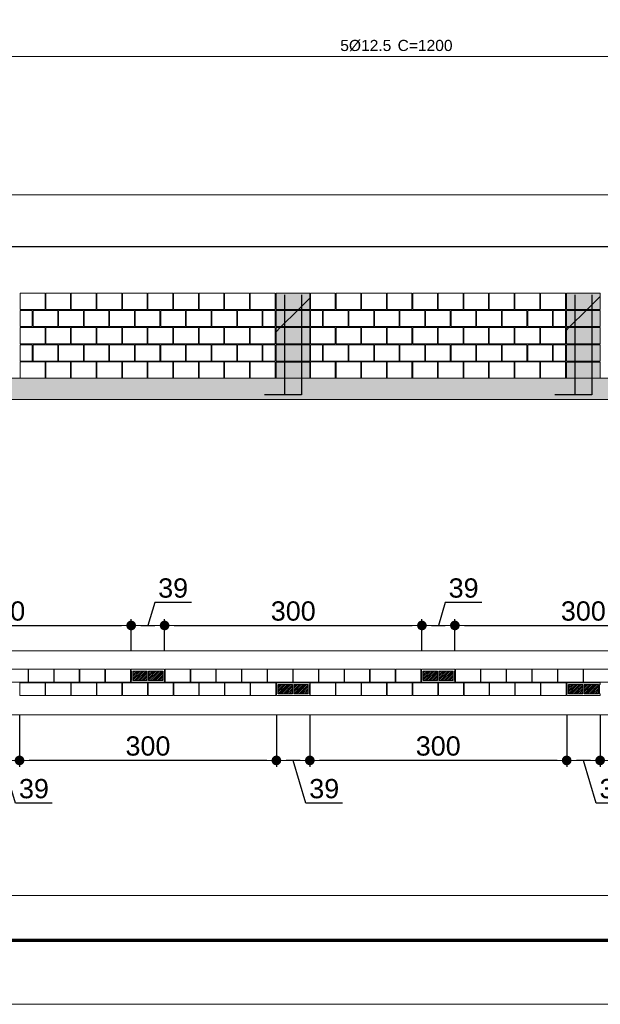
# Model space of a CAD drawing. Header units: millimetres. Extents: x 83 to 471, y -739 to 93.
# Tile 33 of 185: x 165 to 174, y -641 to -626. Entities that reach past the tile are written whole.
import ezdxf
from ezdxf.enums import TextEntityAlignment as Align

# ---------------------------------------------------------------- set-up
doc = ezdxf.new("R2010")
doc.units = ezdxf.units.MM
for name, color, linetype, lineweight in [('.', 7, 'Continuous', 5), ('__MAGNUS.Cota', 30, 'Continuous', 9), ('__MAGNUS.Margem', 7, 'Continuous', 70), ('__MAGNUS.Selo', 7, 'Continuous', 30), ('ALVEOLOS', 7, 'Continuous', 9), ('ARM_LONGITUDINAL_Ø12_5', 7, 'Continuous', 9), ('COTAS', 250, 'Continuous', 5), ('ELE_COT_COT_EST', 7, 'Continuous', 9), ('MEIA_PECA', 7, 'Continuous', 0), ('PECA_COMPLETA', 7, 'Continuous', 0), ('PECA_DE_PREENCHIMENTO', 7, 'Continuous', 0), ('POR_ARM_LONG_ARM_TEXTOS', 7, 'Continuous', 9), ('POR_ARM_LONG_TXT_COMP', 7, 'Continuous', 9), ('PREEN_ALVEOLOS', 7, 'Continuous', 9), ('ROTULOS_VERTICAIS', 7, 'Continuous', 9), ('VIG_FACES', 186, 'Continuous', 9)]:
    doc.layers.add(name, color=color, linetype=linetype, lineweight=lineweight)
doc.styles.add('Arial', font='arial.ttf')
doc.styles.add('Arial Narrow', font='ARIALN.TTF')
doc.dimstyles.new('Copy of UM_75.000000', dxfattribs={"dimtxt": 0.3, "dimasz": 0.15, "dimexe": 0.1, "dimexo": 0.3, "dimgap": 0.07, "dimtad": 1, "dimdec": 0, "dimlfac": 75, "dimzin": 0, "dimdsep": 46, "dimtxsty": 'Arial', "dimblk": 'DOT', "dimcen": 0.09, "dimdle": 0.1, "dimclrd": 30, "dimclre": 30, "dimclrt": 7, "dimadec": 1, "dimazin": 2, "dimtfac": 1, "dimtdec": 0, "dimtofl": 0, "dimtmove": 0, "dimatfit": 3, "dimldrblk": 'DOT', "dimfxl": 1, "dimtolj": 1, "dimarcsym": 0})

# ---------------------------------------------------------------- blocks, each defined once
blk = doc.blocks.new('*U1866')
at = {"layer": '__MAGNUS.Margem', "linetype": 'Continuous'}
blk.add_line((-980.92, -2.28), (173.08, -2.28), dxfattribs=at)
at = {"layer": '__MAGNUS.Margem', "lineweight": 9}
blk.add_line((-1005.92, -12.28), (183.08, -12.28), dxfattribs=at)
at = {"layer": '__MAGNUS.Selo', "style": 'Arial Narrow', "width": 1}
for tag, height, p in [('PROPRIETÁRIO', 3.4, (17.21, 48.91)), ('EDIFICAÇÃORESIDENCIAL', 3.4, (17.21, 40.61)), ('ESTRUTURAL', 3.4, (17.8, 20.69)), ('ANTEPROJETO', 2.43, (111.69, 13.5)), ('ARQ01/01', 5.5, (139.44, 9.5)), ('INDICADA', 2.43, (111.53, 8))]:
    blk.add_attdef(tag, text='', height=height, dxfattribs=at).set_placement(p, align=Align.MIDDLE_LEFT)
at = {"layer": '__MAGNUS.Selo', "lineweight": 30, "flags": 104}
for tag, p in [('ENDEREÇODAOBRA', (17.21, 33.54)), ('ENDEREÇODAOBRA', (17.21, 27.87)), ('TÍTULO', (17.21, 10.8))]:
    blk.add_attdef(tag, text='', height=3.4, dxfattribs=at).set_placement(p, align=Align.MIDDLE_LEFT)
blk = doc.blocks.new('G$C42583CF2')
at = {"layer": 'ARM_LONGITUDINAL_Ø12_5'}
blk.add_lwpolyline([(60.33, -1.819), (76.33, -1.819)], dxfattribs=at)
at = {"layer": 'ELE_COT_COT_EST'}
blk.add_lwpolyline([(0, -3.973), (84.947, -3.973), (84.947, -3.846)], dxfattribs=at)
at = {"layer": 'POR_ARM_LONG_ARM_TEXTOS', "style": 'Arial'}
blk.add_text('5%%c12.5', height=0.1733, dxfattribs=at).set_placement((67.353, -1.733))
at = {"layer": 'POR_ARM_LONG_TXT_COMP', "style": 'Arial'}
blk.add_text(' C=1200', height=0.1733, dxfattribs=at).set_placement((68.178, -1.733))
blk = doc.blocks.new('blocoss50')
at = {"layer": 'MEIA_PECA'}
for points in [[(-0.467, -0.268), (-0.467, -0.521), (-0.274, -0.521), (-0.274, -0.268), (-0.467, -0.268)], [(-0.467, -0.804), (-0.467, -1.057), (-0.274, -1.057), (-0.274, -0.804), (-0.467, -0.804)]]:
    blk.add_lwpolyline(points, close=True, dxfattribs=at)
at = {"layer": 'PECA_COMPLETA'}
for points in [[(-4.243, 0), (-4.243, -0.253), (-3.857, -0.253), (-3.857, 0), (-4.243, 0)], [(-3.846, 0), (-3.846, -0.253), (-3.459, -0.253), (-3.459, 0), (-3.846, 0)], [(-3.448, 0), (-3.448, -0.253), (-3.062, -0.253), (-3.062, 0), (-3.448, 0)], [(-3.051, 0), (-3.051, -0.253), (-2.664, -0.253), (-2.664, 0), (-3.051, 0)], [(-2.653, 0), (-2.653, -0.253), (-2.266, -0.253), (-2.266, 0), (-2.653, 0)], [(-2.256, 0), (-2.256, -0.253), (-1.869, -0.253), (-1.869, 0), (-2.256, 0)], [(-1.858, 0), (-1.858, -0.253), (-1.471, -0.253), (-1.471, 0), (-1.858, 0)], [(-1.461, 0), (-1.461, -0.253), (-1.074, -0.253), (-1.074, 0), (-1.461, 0)], [(-1.063, 0), (-1.063, -0.253), (-0.676, -0.253), (-0.676, 0), (-1.063, 0)], [(-0.666, 0), (-0.666, -0.253), (-0.274, -0.253), (-0.274, 0), (-0.666, 0)], [(-4.243, -0.268), (-4.243, -0.521), (-4.055, -0.521), (-4.055, -0.268)], [(-4.044, -0.268), (-4.044, -0.521), (-3.658, -0.521), (-3.658, -0.268), (-4.044, -0.268)], [(-3.647, -0.268), (-3.647, -0.521), (-3.26, -0.521), (-3.26, -0.268), (-3.647, -0.268)], [(-3.249, -0.268), (-3.249, -0.521), (-2.863, -0.521), (-2.863, -0.268), (-3.249, -0.268)], [(-2.852, -0.268), (-2.852, -0.521), (-2.465, -0.521), (-2.465, -0.268), (-2.852, -0.268)], [(-2.454, -0.268), (-2.454, -0.521), (-2.068, -0.521), (-2.068, -0.268), (-2.454, -0.268)], [(-2.057, -0.268), (-2.057, -0.521), (-1.67, -0.521), (-1.67, -0.268), (-2.057, -0.268)], [(-1.659, -0.268), (-1.659, -0.521), (-1.273, -0.521), (-1.273, -0.268), (-1.659, -0.268)], [(-1.262, -0.268), (-1.262, -0.521), (-0.875, -0.521), (-0.875, -0.268), (-1.262, -0.268)], [(-0.864, -0.268), (-0.864, -0.521), (-0.478, -0.521), (-0.478, -0.268), (-0.864, -0.268)], [(-4.243, -0.536), (-4.243, -0.789), (-3.857, -0.789), (-3.857, -0.536), (-4.243, -0.536)], [(-3.846, -0.536), (-3.846, -0.789), (-3.459, -0.789), (-3.459, -0.536), (-3.846, -0.536)], [(-3.448, -0.536), (-3.448, -0.789), (-3.062, -0.789), (-3.062, -0.536), (-3.448, -0.536)], [(-3.051, -0.536), (-3.051, -0.789), (-2.664, -0.789), (-2.664, -0.536), (-3.051, -0.536)], [(-2.653, -0.536), (-2.653, -0.789), (-2.266, -0.789), (-2.266, -0.536), (-2.653, -0.536)], [(-2.256, -0.536), (-2.256, -0.789), (-1.869, -0.789), (-1.869, -0.536), (-2.256, -0.536)], [(-1.858, -0.536), (-1.858, -0.789), (-1.471, -0.789), (-1.471, -0.536), (-1.858, -0.536)], [(-1.461, -0.536), (-1.461, -0.789), (-1.074, -0.789), (-1.074, -0.536), (-1.461, -0.536)], [(-1.063, -0.536), (-1.063, -0.789), (-0.676, -0.789), (-0.676, -0.536), (-1.063, -0.536)], [(-0.666, -0.536), (-0.666, -0.789), (-0.274, -0.789), (-0.274, -0.536), (-0.666, -0.536)], [(-4.243, -0.804), (-4.243, -1.057), (-4.055, -1.057), (-4.055, -0.804)], [(-4.044, -0.804), (-4.044, -1.057), (-3.658, -1.057), (-3.658, -0.804), (-4.044, -0.804)], [(-3.647, -0.804), (-3.647, -1.057), (-3.26, -1.057), (-3.26, -0.804), (-3.647, -0.804)], [(-3.249, -0.804), (-3.249, -1.057), (-2.863, -1.057), (-2.863, -0.804), (-3.249, -0.804)], [(-2.852, -0.804), (-2.852, -1.057), (-2.465, -1.057), (-2.465, -0.804), (-2.852, -0.804)], [(-2.454, -0.804), (-2.454, -1.057), (-2.068, -1.057), (-2.068, -0.804), (-2.454, -0.804)], [(-2.057, -0.804), (-2.057, -1.057), (-1.67, -1.057), (-1.67, -0.804), (-2.057, -0.804)], [(-1.659, -0.804), (-1.659, -1.057), (-1.273, -1.057), (-1.273, -0.804), (-1.659, -0.804)], [(-1.262, -0.804), (-1.262, -1.057), (-0.875, -1.057), (-0.875, -0.804), (-1.262, -0.804)], [(-0.864, -0.804), (-0.864, -1.057), (-0.478, -1.057), (-0.478, -0.804), (-0.864, -0.804)], [(-4.243, -1.072), (-4.243, -1.325), (-3.857, -1.325), (-3.857, -1.072), (-4.243, -1.072)], [(-3.846, -1.072), (-3.846, -1.325), (-3.459, -1.325), (-3.459, -1.072), (-3.846, -1.072)], [(-3.448, -1.072), (-3.448, -1.325), (-3.062, -1.325), (-3.062, -1.072), (-3.448, -1.072)], [(-3.051, -1.072), (-3.051, -1.325), (-2.664, -1.325), (-2.664, -1.072), (-3.051, -1.072)], [(-2.653, -1.072), (-2.653, -1.325), (-2.266, -1.325), (-2.266, -1.072), (-2.653, -1.072)], [(-2.256, -1.072), (-2.256, -1.325), (-1.869, -1.325), (-1.869, -1.072), (-2.256, -1.072)], [(-1.858, -1.072), (-1.858, -1.325), (-1.471, -1.325), (-1.471, -1.072), (-1.858, -1.072)], [(-1.461, -1.072), (-1.461, -1.325), (-1.074, -1.325), (-1.074, -1.072), (-1.461, -1.072)], [(-1.063, -1.072), (-1.063, -1.325), (-0.676, -1.325), (-0.676, -1.072), (-1.063, -1.072)], [(-0.666, -1.072), (-0.666, -1.325), (-0.274, -1.325), (-0.274, -1.072), (-0.666, -1.072)]]:
    blk.add_lwpolyline(points, close=True, dxfattribs=at)
blk = doc.blocks.new('prumada')
at = {"layer": '.'}
h = blk.add_hatch(dxfattribs=at)
h.set_pattern_fill('ANSI31', color=256)
h.paths.add_polyline_path([(-0.525, 0.789), (-0.525, 0.536), (0, 0.536), (0, 0.789), (-0.525, 0.789), (-0.525, 0.789)])
h.paths.add_polyline_path([(-0.525, 1.057), (-0.525, 0.804), (0, 0.804), (0, 1.057), (-0.525, 1.057), (-0.525, 1.057)])
h.paths.add_polyline_path([(-0.525, 0.521), (-0.525, 0.268), (0, 0.268), (0, 0.521), (-0.525, 0.521), (-0.525, 0.521)])
h.paths.add_polyline_path([(-0.525, 0.253), (-0.525, 0), (0, 0), (0, 0.253), (-0.525, 0.253), (-0.525, 0.253)])
h.paths.add_polyline_path([(-0.525, 1.325), (-0.525, 1.072), (0, 1.072), (0, 1.325), (-0.525, 1.325), (-0.525, 1.325)])
h = blk.add_hatch(color=254, dxfattribs=at)
h.dxf.hatch_style = 1
h.paths.add_polyline_path([(-0.525, 0.789), (-0.525, 0.536), (0, 0.536), (0, 0.789), (-0.525, 0.789), (-0.525, 0.789)])
h.paths.add_polyline_path([(-0.525, 1.057), (-0.525, 0.804), (0, 0.804), (0, 1.057), (-0.525, 1.057), (-0.525, 1.057)])
h.paths.add_polyline_path([(-0.525, 0.521), (-0.525, 0.268), (0, 0.268), (0, 0.521), (-0.525, 0.521), (-0.525, 0.521)])
h.paths.add_polyline_path([(-0.525, 0.253), (-0.525, 0), (0, 0), (0, 0.253), (-0.525, 0.253), (-0.525, 0.253)])
h.paths.add_polyline_path([(-0.525, 1.325), (-0.525, 1.072), (0, 1.072), (0, 1.325), (-0.525, 1.325), (-0.525, 1.325)])
for points in [[(-0.394, 1.3), (-0.394, -0.26), (-0.705, -0.26)], [(-0.131, 1.3), (-0.131, -0.26), (-0.442, -0.26)]]:
    blk.add_lwpolyline(points)
at = {"layer": 'PECA_COMPLETA'}
for points in [[(-0.525, 1.325), (-0.525, 1.072), (0, 1.072), (0, 1.325), (-0.525, 1.325)], [(-0.525, 1.057), (-0.525, 0.804), (0, 0.804), (0, 1.057), (-0.525, 1.057)], [(-0.525, 0.789), (-0.525, 0.536), (0, 0.536), (0, 0.789), (-0.525, 0.789)], [(-0.525, 0.521), (-0.525, 0.268), (0, 0.268), (0, 0.521), (-0.525, 0.521)], [(-0.525, 0.253), (-0.525, 0), (0, 0), (0, 0.253), (-0.525, 0.253)]]:
    blk.add_lwpolyline(points, close=True, dxfattribs=at)
blk = doc.blocks.new('bloco 8 furos')
at = {"layer": 'PECA_COMPLETA'}
blk.add_lwpolyline([(0, 0.1), (0.392, 0.1), (0.392, -0.1), (0, -0.1)], close=True, dxfattribs=at)
blk = doc.blocks.new('*U4588')
blk.add_blockref('bloco 8 furos', (-0.196, 0))
blk = doc.blocks.new('*U4587')
at = {"color": 0, "linetype": 'ByBlock', "lineweight": -2, "transparency": 16777216}
for p in [(-3.589, 0), (-3.19, 0), (-2.792, 0), (-2.393, 0), (-1.994, 0), (-1.595, 0), (-1.196, 0), (-0.798, 0), (-0.399, 0), (0, 0)]:
    blk.add_blockref('*U4588', p, dxfattribs=at)
blk = doc.blocks.new('ghghghhfghfgh')
at = {"layer": 'ROTULOS_VERTICAIS'}
h = blk.add_hatch(color=256, dxfattribs=at)
edge = h.paths.add_edge_path(flags=0)
edge.add_arc((-0.438, -0.1), 0.0133, 0, 360)
h = blk.add_hatch(color=256, dxfattribs=at)
edge = h.paths.add_edge_path(flags=0)
edge.add_arc((-0.326, -0.1), 0.0133, 0, 360)
h = blk.add_hatch(color=256, dxfattribs=at)
edge = h.paths.add_edge_path(flags=0)
edge.add_arc((-0.194, -0.1), 0.0133, 0, 360)
h = blk.add_hatch(color=256, dxfattribs=at)
edge = h.paths.add_edge_path(flags=0)
edge.add_arc((-0.082, -0.1), 0.0133, 0, 360)
at = {"layer": 'ALVEOLOS'}
for p, q in [((-0.52, 0), (0, 0)), ((0, -0.2), (-0.52, -0.2))]:
    blk.add_line(p, q, dxfattribs=at)
for points in [[(-0.52, 0), (-0.52, -0.027), (-0.513, -0.027), (-0.513, -0.173)], [(0, 0), (0, -0.027), (-0.007, -0.027), (-0.007, -0.173)], [(-0.52, -0.2), (-0.52, -0.173), (-0.513, -0.173)], [(0, -0.2), (0, -0.173), (-0.007, -0.173)]]:
    blk.add_lwpolyline(points, dxfattribs=at)
for points in [[(-0.493, -0.173), (-0.271, -0.173), (-0.271, -0.027), (-0.493, -0.027)], [(-0.249, -0.173), (-0.027, -0.173), (-0.027, -0.027), (-0.249, -0.027)]]:
    blk.add_lwpolyline(points, close=True, dxfattribs=at)
at = {"layer": 'PREEN_ALVEOLOS'}
for p, q in [((-0.493, -0.142), (-0.378, -0.027)), ((-0.493, -0.086), (-0.434, -0.027)), ((-0.493, -0.029), (-0.491, -0.027)), ((-0.493, -0.057), (-0.463, -0.027)), ((-0.493, -0.114), (-0.406, -0.027)), ((-0.493, -0.171), (-0.349, -0.027)), ((-0.468, -0.173), (-0.321, -0.027)), ((-0.44, -0.173), (-0.293, -0.027)), ((-0.411, -0.173), (-0.271, -0.033)), ((-0.383, -0.173), (-0.271, -0.061)), ((-0.355, -0.173), (-0.271, -0.089)), ((-0.326, -0.173), (-0.271, -0.118)), ((-0.298, -0.173), (-0.271, -0.146)), ((-0.249, -0.142), (-0.134, -0.027)), ((-0.249, -0.086), (-0.19, -0.027)), ((-0.249, -0.029), (-0.247, -0.027)), ((-0.249, -0.057), (-0.219, -0.027)), ((-0.249, -0.114), (-0.162, -0.027)), ((-0.249, -0.171), (-0.105, -0.027)), ((-0.224, -0.173), (-0.077, -0.027)), ((-0.196, -0.173), (-0.049, -0.027)), ((-0.167, -0.173), (-0.027, -0.033)), ((-0.139, -0.173), (-0.027, -0.061)), ((-0.111, -0.173), (-0.027, -0.089)), ((-0.082, -0.173), (-0.027, -0.118)), ((-0.054, -0.173), (-0.027, -0.146))]:
    blk.add_line(p, q, dxfattribs=at)
at = {"layer": 'ROTULOS_VERTICAIS'}
for centre in [(-0.438, -0.1), (-0.326, -0.1), (-0.194, -0.1), (-0.082, -0.1)]:
    blk.add_circle(centre, 0.0133, dxfattribs=at)
blk = doc.blocks.new('*U4590')
blk.add_blockref('bloco 8 furos', (-0.196, 0))
blk = doc.blocks.new('*U4589')
at = {"color": 0, "linetype": 'ByBlock', "lineweight": -2, "transparency": 16777216}
for p in [(-3.589, 0), (-3.19, 0), (-2.792, 0), (-2.393, 0), (-1.994, 0), (-1.595, 0), (-1.196, 0), (-0.798, 0), (-0.399, 0), (0, 0)]:
    blk.add_blockref('*U4590', p, dxfattribs=at)
blk = doc.blocks.new('*U4592')
blk.add_blockref('bloco 8 furos', (-0.196, 0))
blk = doc.blocks.new('*U4591')
at = {"color": 0, "linetype": 'ByBlock', "lineweight": -2, "transparency": 16777216}
for p in [(-3.589, 0), (-3.19, 0), (-2.792, 0), (-2.393, 0), (-1.994, 0), (-1.595, 0), (-1.196, 0), (-0.798, 0), (-0.399, 0), (0, 0)]:
    blk.add_blockref('*U4592', p, dxfattribs=at)
blk = doc.blocks.new('_DOT')
at = {"layer": '__MAGNUS.Cota', "linetype": 'ByBlock'}
blk.add_line((-0.5, 0), (-1, 0), dxfattribs=at)
at = {"layer": '__MAGNUS.Cota', "linetype": 'ByBlock', "const_width": 0.5}
blk.add_lwpolyline([(-0.25, 0, 1), (0.25, 0, 1)], format="xyb", close=True, dxfattribs=at)
blk = doc.blocks.new('*D4648')
at = {"layer": 'COTAS', "color": 30, "lineweight": -2}
for p, q in [((173.789, -636.458), (173.789, -637.268)), ((177.786, -636.458), (177.786, -637.268)), ((177.636, -637.168), (173.939, -637.168))]:
    blk.add_line(p, q, dxfattribs=at)
at = {"layer": 'Defpoints', "color": 0}
for p in [(173.789, -636.158), (177.786, -636.158), (173.789, -637.168)]:
    blk.add_point(p, dxfattribs=at)
at = {"layer": 'COTAS', "color": 30, "linetype": 'ByBlock', "lineweight": -2, "xscale": 0.15, "yscale": 0.15, "zscale": 0.15, "rotation": 180}
blk.add_blockref('_DOT', (173.789, -637.168), dxfattribs=at)
at = {"layer": 'COTAS', "color": 30, "linetype": 'ByBlock', "lineweight": -2, "xscale": 0.15, "yscale": 0.15, "zscale": 0.15}
blk.add_blockref('_DOT', (177.786, -637.168), dxfattribs=at)
at = {"layer": 'COTAS', "color": 7, "insert": (175.787, -636.945), "char_height": 0.3, "attachment_point": 5, "style": 'Arial'}
blk.add_mtext('\\A1;300', dxfattribs=at)
blk = doc.blocks.new('*D4649')
at = {"layer": 'COTAS', "color": 30, "lineweight": -2}
for p, q in [((173.269, -636.458), (173.269, -637.268)), ((173.789, -636.458), (173.789, -637.268)), ((173.639, -637.168), (173.419, -637.168)), ((173.728, -637.833), (173.529, -637.168)), ((174.298, -637.833), (173.728, -637.833))]:
    blk.add_line(p, q, dxfattribs=at)
at = {"layer": 'Defpoints', "color": 0}
for p in [(173.269, -636.158), (173.789, -636.158), (173.269, -637.168)]:
    blk.add_point(p, dxfattribs=at)
at = {"layer": 'COTAS', "color": 30, "linetype": 'ByBlock', "lineweight": -2, "xscale": 0.15, "yscale": 0.15, "zscale": 0.15, "rotation": 180}
blk.add_blockref('_DOT', (173.269, -637.168), dxfattribs=at)
at = {"layer": 'COTAS', "color": 30, "linetype": 'ByBlock', "lineweight": -2, "xscale": 0.15, "yscale": 0.15, "zscale": 0.15}
blk.add_blockref('_DOT', (173.789, -637.168), dxfattribs=at)
at = {"layer": 'COTAS', "color": 7, "insert": (174.013, -637.609), "char_height": 0.3, "attachment_point": 5, "style": 'Arial'}
blk.add_mtext('\\A1;39', dxfattribs=at)
blk = doc.blocks.new('*D4650')
at = {"layer": 'COTAS', "color": 30, "lineweight": -2}
for p, q in [((169.272, -636.458), (169.272, -637.268)), ((173.269, -636.458), (173.269, -637.268)), ((173.119, -637.168), (169.422, -637.168))]:
    blk.add_line(p, q, dxfattribs=at)
at = {"layer": 'Defpoints', "color": 0}
for p in [(169.272, -636.158), (173.269, -636.158), (169.272, -637.168)]:
    blk.add_point(p, dxfattribs=at)
at = {"layer": 'COTAS', "color": 30, "linetype": 'ByBlock', "lineweight": -2, "xscale": 0.15, "yscale": 0.15, "zscale": 0.15, "rotation": 180}
blk.add_blockref('_DOT', (169.272, -637.168), dxfattribs=at)
at = {"layer": 'COTAS', "color": 30, "linetype": 'ByBlock', "lineweight": -2, "xscale": 0.15, "yscale": 0.15, "zscale": 0.15}
blk.add_blockref('_DOT', (173.269, -637.168), dxfattribs=at)
at = {"layer": 'COTAS', "color": 7, "insert": (171.27, -636.945), "char_height": 0.3, "attachment_point": 5, "style": 'Arial'}
blk.add_mtext('\\A1;300', dxfattribs=at)
blk = doc.blocks.new('*D4651')
at = {"layer": 'COTAS', "color": 30, "lineweight": -2}
for p, q in [((168.752, -636.458), (168.752, -637.268)), ((169.272, -636.458), (169.272, -637.268)), ((169.122, -637.168), (168.902, -637.168)), ((169.211, -637.833), (169.012, -637.168)), ((169.781, -637.833), (169.211, -637.833))]:
    blk.add_line(p, q, dxfattribs=at)
at = {"layer": 'Defpoints', "color": 0}
for p in [(168.752, -636.158), (169.272, -636.158), (168.752, -637.168)]:
    blk.add_point(p, dxfattribs=at)
at = {"layer": 'COTAS', "color": 30, "linetype": 'ByBlock', "lineweight": -2, "xscale": 0.15, "yscale": 0.15, "zscale": 0.15, "rotation": 180}
blk.add_blockref('_DOT', (168.752, -637.168), dxfattribs=at)
at = {"layer": 'COTAS', "color": 30, "linetype": 'ByBlock', "lineweight": -2, "xscale": 0.15, "yscale": 0.15, "zscale": 0.15}
blk.add_blockref('_DOT', (169.272, -637.168), dxfattribs=at)
at = {"layer": 'COTAS', "color": 7, "insert": (169.496, -637.609), "char_height": 0.3, "attachment_point": 5, "style": 'Arial'}
blk.add_mtext('\\A1;39', dxfattribs=at)
blk = doc.blocks.new('*D4652')
at = {"layer": 'COTAS', "color": 30, "lineweight": -2}
for p, q in [((164.755, -636.458), (164.755, -637.268)), ((168.752, -636.458), (168.752, -637.268)), ((168.602, -637.168), (164.905, -637.168))]:
    blk.add_line(p, q, dxfattribs=at)
at = {"layer": 'Defpoints', "color": 0}
for p in [(164.755, -636.158), (168.752, -636.158), (164.755, -637.168)]:
    blk.add_point(p, dxfattribs=at)
at = {"layer": 'COTAS', "color": 30, "linetype": 'ByBlock', "lineweight": -2, "xscale": 0.15, "yscale": 0.15, "zscale": 0.15, "rotation": 180}
blk.add_blockref('_DOT', (164.755, -637.168), dxfattribs=at)
at = {"layer": 'COTAS', "color": 30, "linetype": 'ByBlock', "lineweight": -2, "xscale": 0.15, "yscale": 0.15, "zscale": 0.15}
blk.add_blockref('_DOT', (168.752, -637.168), dxfattribs=at)
at = {"layer": 'COTAS', "color": 7, "insert": (166.753, -636.945), "char_height": 0.3, "attachment_point": 5, "style": 'Arial'}
blk.add_mtext('\\A1;300', dxfattribs=at)
blk = doc.blocks.new('*D4653')
at = {"layer": 'COTAS', "color": 30, "lineweight": -2}
for p, q in [((164.235, -636.458), (164.235, -637.268)), ((164.755, -636.458), (164.755, -637.268)), ((164.605, -637.168), (164.385, -637.168)), ((164.694, -637.833), (164.495, -637.168)), ((165.264, -637.833), (164.694, -637.833))]:
    blk.add_line(p, q, dxfattribs=at)
at = {"layer": 'Defpoints', "color": 0}
for p in [(164.235, -636.158), (164.755, -636.158), (164.235, -637.168)]:
    blk.add_point(p, dxfattribs=at)
at = {"layer": 'COTAS', "color": 30, "linetype": 'ByBlock', "lineweight": -2, "xscale": 0.15, "yscale": 0.15, "zscale": 0.15, "rotation": 180}
blk.add_blockref('_DOT', (164.235, -637.168), dxfattribs=at)
at = {"layer": 'COTAS', "color": 30, "linetype": 'ByBlock', "lineweight": -2, "xscale": 0.15, "yscale": 0.15, "zscale": 0.15}
blk.add_blockref('_DOT', (164.755, -637.168), dxfattribs=at)
at = {"layer": 'COTAS', "color": 7, "insert": (164.979, -637.609), "char_height": 0.3, "attachment_point": 5, "style": 'Arial'}
blk.add_mtext('\\A1;39', dxfattribs=at)
blk = doc.blocks.new('*D4691')
at = {"layer": 'COTAS', "color": 30, "lineweight": -2}
for p, q in [((162.495, -635.463), (162.495, -634.967)), ((166.492, -635.463), (166.492, -634.967)), ((162.645, -635.067), (166.342, -635.067))]:
    blk.add_line(p, q, dxfattribs=at)
at = {"layer": 'Defpoints', "color": 0}
for p in [(166.492, -635.067), (162.495, -635.763), (166.492, -635.763)]:
    blk.add_point(p, dxfattribs=at)
at = {"layer": 'COTAS', "color": 30, "linetype": 'ByBlock', "lineweight": -2, "xscale": 0.15, "yscale": 0.15, "zscale": 0.15, "rotation": 180}
blk.add_blockref('_DOT', (162.495, -635.067), dxfattribs=at)
at = {"layer": 'COTAS', "color": 30, "linetype": 'ByBlock', "lineweight": -2, "xscale": 0.15, "yscale": 0.15, "zscale": 0.15}
blk.add_blockref('_DOT', (166.492, -635.067), dxfattribs=at)
at = {"layer": 'COTAS', "color": 7, "insert": (164.494, -634.844), "char_height": 0.3, "attachment_point": 5, "style": 'Arial'}
blk.add_mtext('\\A1;300', dxfattribs=at)
blk = doc.blocks.new('*D4692')
at = {"layer": 'COTAS', "color": 30, "lineweight": -2}
for p, q in [((166.86, -634.709), (166.752, -635.067)), ((167.43, -634.709), (166.86, -634.709)), ((166.492, -635.463), (166.492, -634.967)), ((167.012, -635.463), (167.012, -634.967)), ((166.642, -635.067), (166.862, -635.067))]:
    blk.add_line(p, q, dxfattribs=at)
at = {"layer": 'Defpoints', "color": 0}
for p in [(167.012, -635.067), (166.492, -635.763), (167.012, -635.763)]:
    blk.add_point(p, dxfattribs=at)
at = {"layer": 'COTAS', "color": 30, "linetype": 'ByBlock', "lineweight": -2, "xscale": 0.15, "yscale": 0.15, "zscale": 0.15, "rotation": 180}
blk.add_blockref('_DOT', (166.492, -635.067), dxfattribs=at)
at = {"layer": 'COTAS', "color": 30, "linetype": 'ByBlock', "lineweight": -2, "xscale": 0.15, "yscale": 0.15, "zscale": 0.15}
blk.add_blockref('_DOT', (167.012, -635.067), dxfattribs=at)
at = {"layer": 'COTAS', "color": 7, "insert": (167.145, -634.486), "char_height": 0.3, "attachment_point": 5, "style": 'Arial'}
blk.add_mtext('\\A1;39', dxfattribs=at)
blk = doc.blocks.new('*D4693')
at = {"layer": 'COTAS', "color": 30, "lineweight": -2}
for p, q in [((167.012, -635.463), (167.012, -634.967)), ((171.016, -635.463), (171.016, -634.967)), ((167.162, -635.067), (170.866, -635.067))]:
    blk.add_line(p, q, dxfattribs=at)
at = {"layer": 'Defpoints', "color": 0}
for p in [(171.016, -635.067), (167.012, -635.763), (171.016, -635.763)]:
    blk.add_point(p, dxfattribs=at)
at = {"layer": 'COTAS', "color": 30, "linetype": 'ByBlock', "lineweight": -2, "xscale": 0.15, "yscale": 0.15, "zscale": 0.15, "rotation": 180}
blk.add_blockref('_DOT', (167.012, -635.067), dxfattribs=at)
at = {"layer": 'COTAS', "color": 30, "linetype": 'ByBlock', "lineweight": -2, "xscale": 0.15, "yscale": 0.15, "zscale": 0.15}
blk.add_blockref('_DOT', (171.016, -635.067), dxfattribs=at)
at = {"layer": 'COTAS', "color": 7, "insert": (169.014, -634.844), "char_height": 0.3, "attachment_point": 5, "style": 'Arial'}
blk.add_mtext('\\A1;300', dxfattribs=at)
blk = doc.blocks.new('*D4694')
at = {"layer": 'COTAS', "color": 30, "lineweight": -2}
for p, q in [((171.38, -634.709), (171.273, -635.067)), ((171.95, -634.709), (171.38, -634.709)), ((171.016, -635.463), (171.016, -634.967)), ((171.529, -635.463), (171.529, -634.967)), ((171.166, -635.067), (171.379, -635.067))]:
    blk.add_line(p, q, dxfattribs=at)
at = {"layer": 'Defpoints', "color": 0}
for p in [(171.529, -635.067), (171.016, -635.763), (171.529, -635.763)]:
    blk.add_point(p, dxfattribs=at)
at = {"layer": 'COTAS', "color": 30, "linetype": 'ByBlock', "lineweight": -2, "xscale": 0.15, "yscale": 0.15, "zscale": 0.15, "rotation": 180}
blk.add_blockref('_DOT', (171.016, -635.067), dxfattribs=at)
at = {"layer": 'COTAS', "color": 30, "linetype": 'ByBlock', "lineweight": -2, "xscale": 0.15, "yscale": 0.15, "zscale": 0.15}
blk.add_blockref('_DOT', (171.529, -635.067), dxfattribs=at)
at = {"layer": 'COTAS', "color": 7, "insert": (171.665, -634.486), "char_height": 0.3, "attachment_point": 5, "style": 'Arial'}
blk.add_mtext('\\A1;39', dxfattribs=at)
blk = doc.blocks.new('*D4695')
at = {"layer": 'COTAS', "color": 30, "lineweight": -2}
for p, q in [((171.529, -635.463), (171.529, -634.967)), ((175.526, -635.463), (175.526, -634.967)), ((171.679, -635.067), (175.376, -635.067))]:
    blk.add_line(p, q, dxfattribs=at)
at = {"layer": 'Defpoints', "color": 0}
for p in [(175.526, -635.067), (171.529, -635.763), (175.526, -635.763)]:
    blk.add_point(p, dxfattribs=at)
at = {"layer": 'COTAS', "color": 30, "linetype": 'ByBlock', "lineweight": -2, "xscale": 0.15, "yscale": 0.15, "zscale": 0.15, "rotation": 180}
blk.add_blockref('_DOT', (171.529, -635.067), dxfattribs=at)
at = {"layer": 'COTAS', "color": 30, "linetype": 'ByBlock', "lineweight": -2, "xscale": 0.15, "yscale": 0.15, "zscale": 0.15}
blk.add_blockref('_DOT', (175.526, -635.067), dxfattribs=at)
at = {"layer": 'COTAS', "color": 7, "insert": (173.528, -634.844), "char_height": 0.3, "attachment_point": 5, "style": 'Arial'}
blk.add_mtext('\\A1;300', dxfattribs=at)
blk = doc.blocks.new('*U4618')
blk.add_blockref('bloco 8 furos', (-0.196, 0))
blk = doc.blocks.new('*U4617')
at = {"color": 0, "linetype": 'ByBlock', "lineweight": -2, "transparency": 16777216}
for p in [(-3.589, 0), (-3.19, 0), (-2.792, 0), (-2.393, 0), (-1.994, 0), (-1.595, 0), (-1.196, 0), (-0.798, 0), (-0.399, 0), (0, 0)]:
    blk.add_blockref('*U4618', p, dxfattribs=at)
blk = doc.blocks.new('*U4620')
blk.add_blockref('bloco 8 furos', (-0.196, 0))
blk = doc.blocks.new('*U4619')
at = {"color": 0, "linetype": 'ByBlock', "lineweight": -2, "transparency": 16777216}
for p in [(-3.589, 0), (-3.19, 0), (-2.792, 0), (-2.393, 0), (-1.994, 0), (-1.595, 0), (-1.196, 0), (-0.798, 0), (-0.399, 0), (0, 0)]:
    blk.add_blockref('*U4620', p, dxfattribs=at)

msp = doc.modelspace()

# ---------------------------------------------------------------- hatches: boundary and pattern name
at = {"layer": '.', "lineweight": 0}
h = msp.add_hatch(dxfattribs=at)
h.set_pattern_fill('AR-CONC', color=256, scale=0.0015)
h.set_pattern_definition([(50, (10.07631, -374.60226), (0.273277, -0.02390863), [0.028575, -0.314325]), (355, (10.0763, -374.60226), (-0.05286513, 0.28658527), [0.02286, -0.25146088]), (100.45144, (10.09908, -374.60425), (0.22041187, 0.26267663), [0.02428501, -0.26713537]), (46.1842, (10.0763, -374.52606), (0.40661856, -0.0630635), [0.0428625, -0.4714875]), (96.63556, (10.1102, -374.5313), (0.3561062, 0.3711392), [0.03642753, -0.4007034]), (351.18415, (10.0763, -374.52606), (0.3561062, 0.3711392), [0.03428995, -0.3771896]), (21, (10.11441, -374.5451), (0.22742159, -0.1533978), [0.028575, -0.314325]), (326, (10.1144, -374.5451), (0.09270304, 0.27628195), [0.02286, -0.25146]), (71.451445, (10.13336, -374.5579), (0.32012463, 0.12288415), [0.02428501, -0.2671349]), (37.5, (10.07631, -374.60226), (0.004632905, 0.126832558), [0, -0.248412, 0, -0.25527, 0, -0.2524125]), (7.5, (10.07631, -374.60226), (0.100229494, 0.15027086), [0, -0.145542, 0, -0.242697, 0, -0.0962025]), (327.5, (9.99135, -374.60226), (0.203385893, -0.008593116), [0, -0.09525, 0, -0.29718, 0, -0.394335]), (317.5, (9.95325, -374.60226), (0.22219377, 0.03813974), [0, -0.123825, 0, -0.197358, 0, -0.280035])])
h.paths.add_polyline_path([(102.39289, -631.21895), (187.33956, -631.21895), (187.33956, -631.54895), (102.39289, -631.54895), (102.39289, -631.21895)])

# ---------------------------------------------------------------- linework, layer by layer
msp.add_line((194.51797, -629.17112), (96.62457, -629.17112))
at = {"layer": 'PECA_COMPLETA'}
msp.add_lwpolyline([(194.51797, -639.2695), (96.62457, -639.2695), (96.62457, -557.92932), (194.51797, -557.92932)], close=True, dxfattribs=at)
at = {"layer": 'PECA_DE_PREENCHIMENTO'}
msp.add_lwpolyline([(102.39289, -631.21895), (187.33956, -631.21895), (187.33956, -631.54895), (102.39289, -631.54895)], close=True, dxfattribs=at)
at = {"layer": 'VIG_FACES'}
for p, q in [((102.39289, -635.45951), (187.33956, -635.45951)), ((102.39289, -636.45617), (187.33956, -636.45617))]:
    msp.add_line(p, q, dxfattribs=at)

# ---------------------------------------------------------------- block references
for name, p in [('G$C42583CF2', (102.39289, -624.39183)), ('blocoss50', (169.00883, -629.89361)), ('prumada', (169.27156, -631.21895)), ('blocoss50', (173.52583, -629.89361)), ('prumada', (173.78856, -631.21895)), ('*U4591', (166.28742, -635.84953)), ('ghghghhfghfgh', (167.01239, -635.74953)), ('*U4589', (170.80442, -635.84953)), ('ghghghhfghfgh', (171.52939, -635.74953)), ('*U4587', (175.32142, -635.84953)), ('*U4619', (168.54659, -636.05784)), ('ghghghhfghfgh', (169.27156, -635.95784)), ('*U4617', (173.06359, -636.05784)), ('ghghghhfghfgh', (173.78856, -635.95784))]:
    msp.add_blockref(name, p)
at = {"layer": '__MAGNUS.Selo', "color": 7, "true_color": 0xffffff, "xscale": 0.0999999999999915, "yscale": 0.0999999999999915, "zscale": 0.0999999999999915}
msp.add_blockref('*U1866', (194.62889, -639.73632), dxfattribs=at)

# ---------------------------------------------------------------- dimensions: what is measured, and where the dimension line sits
at = {"layer": 'COTAS'}
for base, p1, p2, picture, middle in [((167.01239, -635.06718), (166.49239, -635.76287), (167.01239, -635.76287), '*D4692', (166.92987, -634.48563)), ((171.52939, -635.06718), (171.01605, -635.76287), (171.52939, -635.76287), '*D4694', (171.4502, -634.48563)), ((166.49239, -635.06718), (162.49539, -635.76287), (166.49239, -635.76287), '*D4691', (164.49389, -634.8439)), ((171.01605, -635.06718), (167.01239, -635.76287), (171.01605, -635.76287), '*D4693', (169.01422, -634.8439)), ((175.52639, -635.06718), (171.52939, -635.76287), (175.52639, -635.76287), '*D4695', (173.52789, -634.8439)), ((164.23456, -637.16792), (164.75456, -636.15784), (164.23456, -636.15784), '*D4653', (164.76401, -637.60947)), ((164.75456, -637.16792), (168.75156, -636.15784), (164.75456, -636.15784), '*D4652', (166.75306, -636.94464)), ((168.75156, -637.16792), (169.27156, -636.15784), (168.75156, -636.15784), '*D4651', (169.28101, -637.60947)), ((169.27156, -637.16792), (173.26856, -636.15784), (169.27156, -636.15784), '*D4650', (171.27006, -636.94464)), ((173.26856, -637.16792), (173.78856, -636.15784), (173.26856, -636.15784), '*D4649', (173.79801, -637.60947)), ((173.78856, -637.16792), (177.78556, -636.15784), (173.78856, -636.15784), '*D4648', (175.78706, -636.94464))]:
    dim = msp.add_linear_dim(base=base, p1=p1, p2=p2, dimstyle='Copy of UM_75.000000', override={"dimtmove": 1}, dxfattribs=at)
    dim.commit()
    dim.dimension.update_dxf_attribs({"geometry": picture, "text_midpoint": middle})

doc.saveas('drawing.dxf')
